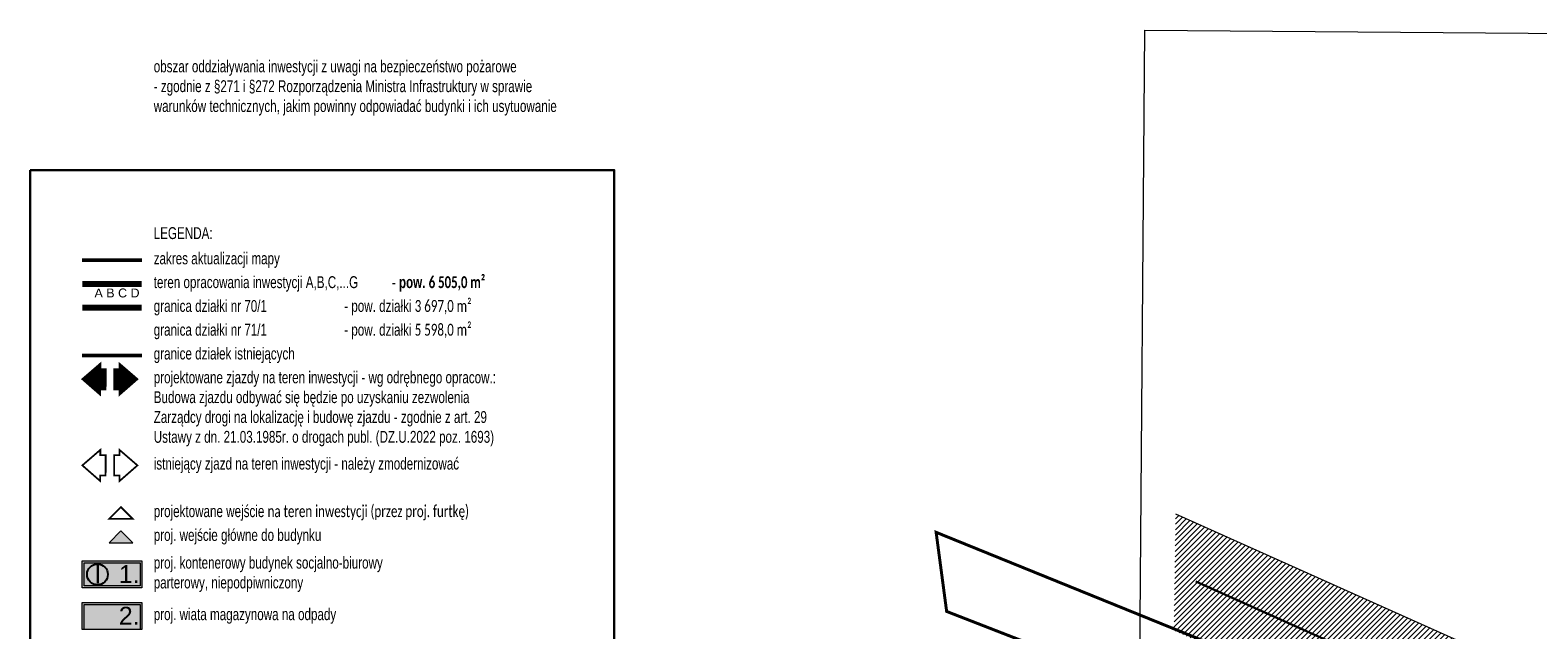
# Model space of a CAD drawing. Header units: millimetres. Extents: x -420 to 7389807, y 100 to 5530098.
# Tile 3 of 19: x 559 to 812, y 412 to 513. Entities that reach past the tile are written whole.
import ezdxf
from ezdxf.enums import TextEntityAlignment as Align

# ---------------------------------------------------------------- set-up
doc = ezdxf.new("R2010")
doc.units = ezdxf.units.MM
doc.linetypes.add('DASHDOTX2', pattern=[2, 1, -0.5, 0, -0.5])
doc.layers.add('_niewidoczna', color=121, linetype='Continuous', lineweight=30, plot=False)
for name, color, linetype, lineweight in [('_opisy', 7, 'Continuous', 0), ('A_Z_budynek projektowany', 7, 'Continuous', 0), ('A_Z_drogi grube', 7, 'Continuous', 40), ('A_Z_granice działek', 74, 'Continuous', 13), ('A_Z_podkład mapa tiff', 7, 'Continuous', 15), ('A_Z_wjazdy_wejścia', 5, 'Continuous', 13), ('A_Z_zakres działek-opracowania', 161, 'DASHDOTX2', 13)]:
    doc.layers.add(name, color=color, linetype=linetype, lineweight=lineweight)
doc.layers.add('A_Z_hatch_budynek 1', color=7, linetype='Continuous', lineweight=0, true_color=0xe6b1a6, transparency=0.7)
doc.layers.add('A_Z_hatch_budynek 2', color=7, linetype='Continuous', lineweight=0, true_color=0xc5c9f6, transparency=0.7)
doc.layers.add('A_Z_sieć_elektryczna_strefa', color=7, linetype='Continuous', lineweight=5, true_color=0xff8484)
doc.styles.get("Standard").update_dxf_attribs({"font": 'arial.ttf', "width": 0.9})
picture_1 = doc.add_image_def('image1.tiff', size_in_pixel=(3306, 2337))

# ---------------------------------------------------------------- blocks, each defined once
blk = doc.blocks.new('wejście')
blk.add_hatch(color=256).paths.add_polyline_path([(0, 0), (2, -2), (-2, -2)])
blk.add_lwpolyline([(2, -2), (0, 0), (-2, -2), (2, -2)])

msp = doc.modelspace()

# ---------------------------------------------------------------- hatches: boundary and pattern name
at = {"layer": 'A_Z_budynek projektowany'}
h = msp.add_hatch(color=256, dxfattribs=at)
h.dxf.hatch_style = 1
h.paths.add_polyline_path([(577.4, 423.509), (577.4, 419.009), (567.4, 419.009), (567.4, 423.509)])
h.paths.add_polyline_path([(577.1, 423.209), (577.1, 419.309), (567.7, 419.309), (567.7, 423.209)], flags=16)
h = msp.add_hatch(color=256, dxfattribs=at)
h.dxf.hatch_style = 1
h.paths.add_polyline_path([(577.4, 412.009), (577.1, 412.009), (577.1, 416.209), (567.7, 416.209), (567.7, 412.009), (567.4, 412.009), (567.4, 416.509), (577.4, 416.509)])
at = {"layer": 'A_Z_hatch_budynek 1'}
h = msp.add_hatch(color=256, dxfattribs=at)
h.dxf.hatch_style = 1
h.paths.add_polyline_path([(577.4, 423.509), (577.4, 419.009), (567.4, 419.009), (567.4, 423.509)])
at = {"layer": 'A_Z_hatch_budynek 2'}
h = msp.add_hatch(color=256, dxfattribs=at)
h.dxf.hatch_style = 1
h.paths.add_polyline_path([(577.4, 416.509), (577.4, 412.009), (567.4, 412.009), (567.4, 416.509)])
at = {"layer": 'A_Z_sieć_elektryczna_strefa', "transparency": 33554508}
h = msp.add_hatch(dxfattribs=at)
h.set_pattern_fill('ANSI31', color=256, scale=0.2)
h.set_pattern_definition([(45, (750.8044, 243.5267), (-0.4490128, 0.4490128), [])])
h.paths.add_polyline_path([(1158.878, 261.584), (1158.599, 243.527), (1154.296, 243.943), (1115.731, 257.46), (1093.541, 267.381), (897.726, 350.058), (813.483, 383.702), (750.804, 411.849), (751.091, 431.453), (820.511, 400.278), (904.565, 366.709), (1100.716, 283.891), (1122.393, 274.199), (1158.196, 261.65)])
at = {"layer": 'A_Z_wjazdy_wejścia', "transparency": 33554687}
h = msp.add_hatch(dxfattribs=at)
h.set_pattern_fill('ANSI31', color=256, scale=0.038778, angle=0.22383)
h.set_pattern_definition([(45.2238, (574.67893, 449.56824), (-0.0873986, 0.0867183), [])])
h.paths.add_polyline_path([(570.412, 451.448), (570.415, 452.364), (571.319, 452.361), (571.328, 455.774), (570.424, 455.776), (570.427, 456.692), (567.4, 454.078)])
h.paths.add_polyline_path([(572.747, 452.361), (573.651, 452.364), (573.654, 451.448), (576.666, 454.078), (573.639, 456.692), (573.642, 455.776), (572.738, 455.774)])

# ---------------------------------------------------------------- linework, layer by layer
at = {"ltscale": 2}
msp.add_circle((569.943, 421.25), 1.751, dxfattribs=at)
at = {"layer": '_niewidoczna', "lineweight": 50, "ltscale": 0.24, "flags": 128}
msp.add_lwpolyline([(567.4, 474.078), (577.4, 474.078)], dxfattribs=at)
at = {"layer": '_niewidoczna'}
msp.add_lwpolyline([(1159.467, 252.485), (1156.246, 252.797), (1119.062, 265.829), (1097.128, 275.636), (901.145, 358.383), (816.997, 391.99), (754.491, 420.06)], dxfattribs=at)
at = {"layer": 'A_Z_budynek projektowany'}
for points in [[(577.4, 423.509), (577.4, 419.009), (567.4, 419.009), (567.4, 423.509)], [(577.1, 423.209), (577.1, 419.309), (567.7, 419.309), (567.7, 423.209)], [(577.1, 416.209), (577.1, 412.009), (567.7, 412.009), (567.7, 416.209)]]:
    msp.add_lwpolyline(points, close=True, dxfattribs=at)
at = {"layer": 'A_Z_granice działek', "linetype": 'ByBlock', "ltscale": 6, "const_width": 0.5}
msp.add_lwpolyline([(885.72, 357.324), (710.847, 428.328), (712.616, 415.027), (882.753, 348.796), (1046.79, 283.347), (1092.331, 265.181), (1130.172, 242.597), (1137.657, 242.166), (1203.116, 237.773), (1212.942, 237.501), (1208.611, 247.859), (1181.251, 250.234), (1156.329, 252.52), (1146.572, 255.555), (1124.499, 262.784), (1118.839, 264.711), (1098.575, 272.419), (1027.486, 300.742), (955.34, 329.714)], close=True, dxfattribs=at)
at = {"layer": 'A_Z_sieć_elektryczna_strefa'}
msp.add_lwpolyline([(751.091, 431.453), (820.511, 400.278), (904.565, 366.709), (1100.716, 283.891), (1122.393, 274.199), (1158.196, 261.65), (1158.878, 261.584)], dxfattribs=at)
at = {"layer": 'A_Z_wjazdy_wejścia'}
for points, const_width in [([(571.328, 455.774), (571.319, 452.361), (570.415, 452.364), (570.412, 451.448), (567.4, 454.078), (570.427, 456.692), (570.424, 455.776)], 0.289), ([(572.738, 455.774), (572.747, 452.361), (573.651, 452.364), (573.654, 451.448), (576.666, 454.078), (573.639, 456.692), (573.642, 455.776)], 0.289), ([(571.328, 441.274), (571.319, 437.861), (570.415, 437.864), (570.412, 436.948), (567.4, 439.578), (570.427, 442.192), (570.424, 441.276)], 0.289), ([(572.738, 441.274), (572.747, 437.861), (573.651, 437.864), (573.654, 436.948), (576.666, 439.578), (573.639, 442.192), (573.642, 441.276)], 0.289), ([(575.889, 430.578), (573.889, 432.578), (571.889, 430.578)], 0.3)]:
    msp.add_lwpolyline(points, close=True, dxfattribs=dict(at, const_width=const_width))

# ---------------------------------------------------------------- block references
msp.add_blockref('wejście', (573.889, 428.578), dxfattribs=at)

# ---------------------------------------------------------------- texts
at = {"layer": '_niewidoczna', "insert": (579.4, 474.078), "char_height": 2, "attachment_point": 4}
msp.add_mtext('{\\W0.7;zakres aktualizacji mapy}', dxfattribs=at)
at = {"layer": '_opisy'}
for s, p in [('I', (570.015, 421.256)), ('1.', (575.285, 421.312)), ('2.', (575.285, 414.312))]:
    msp.add_text(s, height=3, dxfattribs=at).set_placement(p, align=Align.MIDDLE_CENTER)
at = {"layer": '_opisy', "char_height": 2, "attachment_point": 1}
for s, insert, width in [('{\\W0.7;obszar oddziaływania inwestycji z uwagi na bezpieczeństwo pożarowe\\P- zgodnie z §271 i \\fArial|b0|i0|c0|p34;§272 Rozporządzenia Ministra Infrastruktury w sprawie\\Pwarunków technicznych, jakim powinny odpowiadać budynki i ich usytuowanie}', (579.4, 507.657), 154.46031), ('{\\W0.7;LEGENDA:}', (579.4, 479.624), 12.58161)]:
    msp.add_mtext(s, dxfattribs=dict(at, insert=insert, width=width))
at = {"layer": '_opisy', "char_height": 2, "attachment_point": 4, "bg_fill": 2}
for s, insert in [('\\pxsm1,ql;{\\W0.7;granica działki nr 70/1^I^I- pow. działki \\fCalibri|b0|i0|c0|p34;3 697,0 m²}', (579.4, 466.078)), ('{\\W0.7;granice działek istniejących}', (579.4, 458.078)), ('{\\fArial|b0|i0|c0|p34;\\W0.7;projektowane wejście \\fCalibri|b0|i0|c0|p34;na teren inwestycji (przez proj. furtkę)}', (579.4, 431.578))]:
    msp.add_mtext(s, dxfattribs=dict(at, insert=insert))
at = {"layer": 'A_Z_zakres działek-opracowania', "ltscale": 4}
msp.add_text('A B C D', height=1.5, dxfattribs=at).set_placement((573.233, 467.362), align=Align.BOTTOM_CENTER)

# ---------------------------------------------------------------- pictures from other files: only their frames are drawn
at = {"layer": 'A_Z_podkład mapa tiff'}
image = msp.add_image(picture_1, insert=(743.588, 215.996), size_in_units=(419.806, 296.759), rotation=-0.44367, dxfattribs=dict(at, fade=20))
image.dxf.flags = 7

# ---------------------------------------------------------------- next in the draw order: linework, layer by layer
at = {"layer": 'A_Z_drogi grube', "color": 250, "lineweight": 50, "true_color": 0x3f3f3f}
msp.add_lwpolyline([(567.4, 458.078), (577.4, 458.078)], dxfattribs=at)
at = {"layer": 'A_Z_granice działek', "linetype": 'ByBlock', "ltscale": 6, "const_width": 1}
msp.add_lwpolyline([(567.4, 466.078), (577.4, 466.078)], dxfattribs=at)

# ---------------------------------------------------------------- next in the draw order: texts
at = {"layer": '_opisy', "char_height": 2, "attachment_point": 4, "bg_fill": 2}
for s, insert in [('\\pxsm1,ql;{\\W0.7;teren opracowania inwestycji A,B,C,...G^I\\fArial|b0|i0|c0|p34;- \\fArial|b1|i0|c0|p34;pow. \\fCalibri|b1|i0|c0|p34;6 505,0 m²}', (579.4, 470.078)), ('{\\W0.7;projektowane zjazdy na teren inwestycji - wg odrębnego opracow.:\\P\\fArial|b0|i0|c0|p34;Budowa zjazdu odbywać się będzie po uzyskaniu zezwolenia\\PZarządcy drogi na lokalizację i budowę zjazdu - zgodnie z art. 29\\PUstawy z dn. 21.03.1985r. o drogach publ. (DZ.U.2022 poz. 1693)}', (579.4, 449.078)), ('{\\W0.7;proj. kontenerowy budynek socjalno-biurowy\\Pparterowy, niepodpiwniczony}', (579.4, 421.259))]:
    msp.add_mtext(s, dxfattribs=dict(at, insert=insert))

# ---------------------------------------------------------------- next in the draw order: linework, layer by layer
at = {"layer": 'A_Z_budynek projektowany'}
msp.add_lwpolyline([(577.4, 416.509), (577.4, 412.009), (567.4, 412.009), (567.4, 416.509)], close=True, dxfattribs=at)
at = {"layer": 'A_Z_zakres działek-opracowania', "ltscale": 4, "const_width": 1, "flags": 128}
msp.add_lwpolyline([(567.4, 470.078), (577.4, 470.078)], dxfattribs=at)

# ---------------------------------------------------------------- next in the draw order: texts
at = {"layer": '_opisy', "insert": (579.4, 427.578), "char_height": 2, "attachment_point": 4, "bg_fill": 2}
msp.add_mtext('{\\fArial|b0|i0|c0|p34;\\W0.7;proj. wejście główne do budynku}', dxfattribs=at)

# ---------------------------------------------------------------- next in the draw order: texts
at = {"layer": '_opisy', "insert": (579.4, 414.259), "char_height": 2, "attachment_point": 4, "bg_fill": 2}
msp.add_mtext('{\\W0.7;proj. wiata magazynowa na odpady}', dxfattribs=at)

# ---------------------------------------------------------------- next in the draw order: linework, layer by layer
at = {"layer": '_niewidoczna'}
msp.add_lwpolyline([(558.638, 489.231), (656.759, 489.231), (656.759, 213.458), (558.638, 213.458)], close=True, dxfattribs=at)

# ---------------------------------------------------------------- next in the draw order: texts
at = {"layer": '_opisy', "char_height": 2, "attachment_point": 4, "bg_fill": 2}
for s, insert in [('\\pxsm1,ql;{\\W0.7;granica działki nr 71/1^I^I- pow. działki \\fCalibri|b0|i0|c0|p34;5 598,0 m²}', (579.4, 462.078)), ('{\\W0.7;istniejący zjazd na teren inwestycji - należy zmodernizować}', (579.4, 439.578))]:
    msp.add_mtext(s, dxfattribs=dict(at, insert=insert))

doc.saveas('drawing.dxf')
